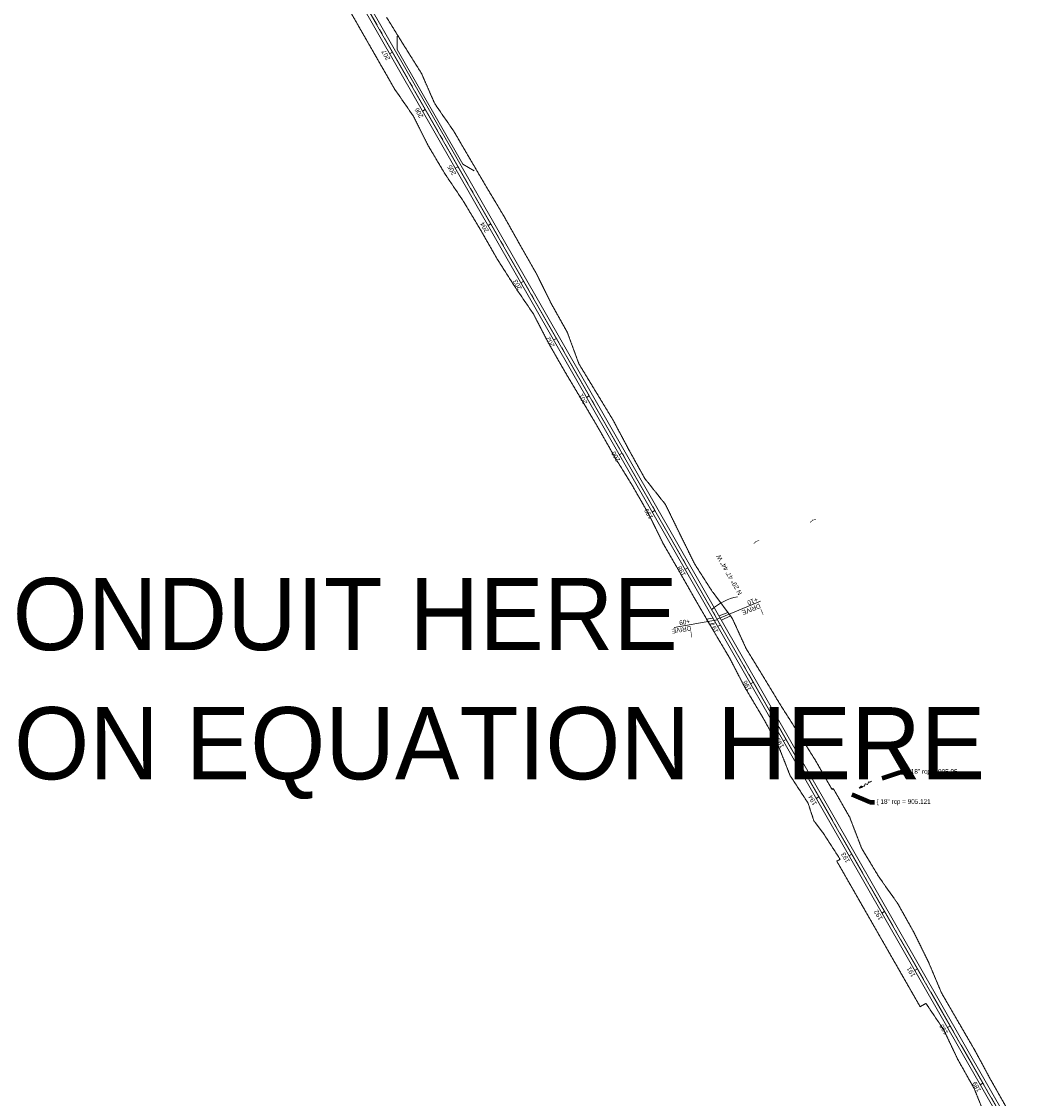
# Model space of a CAD drawing. Extents: x 2399984 to 2508823, y 556481 to 592637.
# Tile 127 of 158: x 2436180 to 2437725, y 567574 to 569206. Entities that reach past the tile are written whole.
import ezdxf
from ezdxf.enums import TextEntityAlignment as Align

# ---------------------------------------------------------------- set-up
doc = ezdxf.new("R2010")
doc.units = 0
doc.header["$MEASUREMENT"] = 0
for name, pattern in [('cl50', [100, 7.5, -7.5, 70, -7.5, 7.5]), ('constlimit', [0.85, 0.65, -0.1, -0.1]), ('DGN Style 7', [295.076348, 132.784357, -59.01527, 44.261452, -59.01527]), ('fencepr', [1, 0.925, 0.075])]:
    doc.linetypes.add(name, pattern=pattern)
for name, color, linetype, lineweight in [('DR_X_Flow_Arrow', 151, 'Continuous', 0), ('DV_X_Text', 7, 'Continuous', 0), ('GE_P_CL_50', 7, 'cl50', 13), ('GE_P_Driveway_CL', 7, 'DGN Style 7', 13), ('PV_P_Bikeway', 193, 'Continuous', 13), ('PV_P_Drive', 230, 'Continuous', 13), ('PV_P_Text', 7, 'Continuous', 13), ('RD_P_Fence', 230, 'fencepr', 13), ('RW_P_Const_Limits', 120, 'constlimit', 0), ('SV_X_Text', 7, 'Continuous', 0)]:
    doc.layers.add(name, color=color, linetype=linetype, lineweight=lineweight)
doc.layers.add('GK_Visualization', color=30, linetype='Continuous', lineweight=13, plot=False)
doc.layers.add('SC_Scratch1', color=7, linetype='Continuous', lineweight=0, plot=False)
doc.styles.add('Slanted-Normal LS 0.50', font='font31.shx', dxfattribs={"height": 0.14})
doc.styles.add('Slanted-Normal LS 0.50_0', font='font31.shx')
doc.styles.add('Style-font31', font='font31.shx')
doc.dimstyles.new('Dec-0  Slanted', dxfattribs={"dimscale": 50, "dimtxt": 0.14, "dimasz": 0.14, "dimexe": 0.07, "dimexo": 0.07, "dimgap": 0.07, "dimtad": 1, "dimdec": 0, "dimzin": 3, "dimdsep": 46, "dimtxsty": 'Slanted-Normal LS 0.50_0', "dimcen": 0.09, "dimclrd": 97, "dimclre": 97, "dimclrt": 7, "dimadec": 0, "dimazin": 3, "dimtfac": 1, "dimtdec": 0, "dimtofl": 0, "dimtmove": 1, "dimatfit": 1, "dimfxl": 1, "dimtzin": 3, "dimlwd": 0, "dimlwe": 0, "dimarcsym": 0})

# ---------------------------------------------------------------- blocks, each defined once
blk = doc.blocks.new('DFL-X_31')
at = {"layer": 'DR_X_Flow_Arrow', "color": 151, "linetype": 'Continuous', "lineweight": 0, "flags": 128}
blk.add_lwpolyline([(-0.08, -0.021), (0, 0), (-0.08, 0.021)], dxfattribs=at)
at = {"layer": 'DR_X_Flow_Arrow', "color": 151, "linetype": 'Continuous', "lineweight": 0}
blk.add_open_spline([(0, 0), (-0.028, 0), (-0.055, 0), (-0.083, 0), (-0.094, 0), (-0.105, 0.005), (-0.116, 0.008), (-0.123, 0.01), (-0.13, 0.013), (-0.137, 0.015), (-0.155, 0.02), (-0.164, -0.02), (-0.179, -0.022), (-0.197, -0.024), (-0.213, 0.018), (-0.228, 0.02), (-0.244, 0.021), (-0.265, -0.028), (-0.284, -0.022), (-0.29, -0.02), (-0.287, 0.001), (-0.295, 0.001), (-0.313, 0), (-0.332, 0), (-0.35, 0)], degree=3, knots=[0, 0, 0, 0, 0.203531, 0.203531, 0.203531, 0.286234, 0.286234, 0.286234, 0.340272, 0.340272, 0.340272, 0.477755, 0.477755, 0.477755, 0.633727, 0.633727, 0.633727, 0.804111, 0.804111, 0.804111, 0.865463, 0.865463, 0.865463, 1, 1, 1, 1], dxfattribs=at)

msp = doc.modelspace()

# ---------------------------------------------------------------- linework, layer by layer
at = {"layer": 'GE_P_CL_50'}
msp.add_line((2438748.7, 565655), (2436449.2, 569670.9), dxfattribs=at)
at = {"layer": 'GE_P_CL_50', "linetype": 'Continuous'}
for p, q in [((2436742.1, 569159.3), (2436737.7, 569156.8)), ((2436791.8, 569072.5), (2436787.4, 569070)), ((2436841.5, 568985.7), (2436837.1, 568983.3)), ((2436891.2, 568899), (2436886.8, 568896.5)), ((2436940.8, 568812.2), (2436936.5, 568809.7)), ((2436990.5, 568725.4), (2436986.2, 568722.9)), ((2437040.2, 568638.6), (2437035.9, 568636.1)), ((2437089.9, 568551.8), (2437085.6, 568549.4)), ((2437139.6, 568465.1), (2437135.3, 568462.6)), ((2437189.3, 568378.3), (2437185, 568375.8)), ((2437239, 568291.5), (2437234.6, 568289)), ((2437288.7, 568204.7), (2437284.3, 568202.2)), ((2437338.4, 568117.9), (2437334, 568115.5)), ((2437388.1, 568031.2), (2437383.7, 568028.7)), ((2437437.8, 567944.4), (2437433.4, 567941.9)), ((2437487.4, 567857.6), (2437483.1, 567855.1)), ((2437537.1, 567770.8), (2437532.8, 567768.3)), ((2437586.8, 567684), (2437582.5, 567681.6)), ((2437636.5, 567597.3), (2437632.2, 567594.8))]:
    msp.add_line(p, q, dxfattribs=at)
at = {"layer": 'GE_P_CL_50', "linetype": 'Continuous', "extrusion": (0, 0, -1)}
msp.add_arc((-2437278.2, 568258.1), 77.3, 47.1783, 80.0015, dxfattribs=at)
at = {"layer": 'GE_P_Driveway_CL'}
for p, q in [((2437234, 568300.2), (2437299.3, 568327.4)), ((2437168.5, 568287.8), (2437234.6, 568299.2))]:
    msp.add_line(p, q, dxfattribs=at)
at = {"layer": 'GK_Visualization', "color": 1, "flags": 128}
msp.add_lwpolyline([(2437633.6, 564452.6), (2437630.6, 564647.5, -0.414214), (2437689.7, 564708.4), (2438175.3, 564715.9, 0.414214), (2438234.4, 564776.8), (2438223.3, 565497.8, -0.414214), (2438282.3, 565558.7), (2438697.5, 565565.1, 0.57102), (2438748.7, 565655), (2436449.2, 569670.9, 0.278952), (2436394.8, 569701), (2435906.2, 569682.8, -0.413873), (2435792.1, 569788.4), (2435791.3, 569811.6)], format="xyb", dxfattribs=at)
at = {"layer": 'PV_P_Bikeway'}
for p, q in [((2436444.8, 569668.4), (2438744.3, 565652.5)), ((2436453.5, 569673.4), (2438753, 565657.4))]:
    msp.add_line(p, q, dxfattribs=at)
at = {"layer": 'PV_P_Drive'}
for p, q in [((2437236.8, 568305.4), (2437250.2, 568310.4)), ((2437240.5, 568298.9), (2437254.1, 568305.2)), ((2437254.1, 568305.2), (2437250.1, 568310.4)), ((2437227.3, 568301.9), (2437217.9, 568300.5)), ((2437217.9, 568300.5), (2437222.3, 568292.9)), ((2437222.3, 568292.9), (2437231.4, 568294.7))]:
    msp.add_line(p, q, dxfattribs=at)
at = {"layer": 'RD_P_Fence'}
for p, q in [((2436749, 569163.3), (2436749.1, 569183.3)), ((2436848.4, 568989.7), (2436865.7, 568979.7))]:
    msp.add_line(p, q, dxfattribs=at)
at = {"layer": 'RD_P_Fence', "ltscale": 1.000002}
msp.add_line((2436749, 569163.3), (2436848.4, 568989.7), dxfattribs=at)
at = {"layer": 'RW_P_Const_Limits'}
for p, q in [((2436745.2, 569103.5), (2436620, 569322.2)), ((2436759.5, 569169.3), (2436733.2, 569211.9)), ((2436786.1, 569126.9), (2436759.5, 569169.3)), ((2436805, 569083.6), (2436786.1, 569126.9)), ((2436773.8, 569062.2), (2436745.2, 569103.5)), ((2436808, 569078.4), (2436805, 569083.6)), ((2436834.9, 569039.6), (2436808, 569078.4)), ((2436796.2, 569017.5), (2436773.8, 569062.2)), ((2436834.9, 569039.6), (2436860.1, 568996.4)), ((2436796.2, 569017.5), (2436821.8, 568974.5)), ((2436885.4, 568953.3), (2436860.1, 568996.4)), ((2436849.8, 568932.9), (2436821.8, 568974.5)), ((2436885.4, 568953.3), (2436911.1, 568910.4)), ((2436849.8, 568932.9), (2436875.5, 568890)), ((2436935.5, 568866.8), (2436911.1, 568910.4)), ((2436900.3, 568846.6), (2436875.5, 568890)), ((2436960.3, 568823.3), (2436935.5, 568866.8)), ((2436927.2, 568804.3), (2436900.3, 568846.5)), ((2436982.5, 568778.4), (2436960.3, 568823.3)), ((2436955.5, 568762.8), (2436927.2, 568804.2)), ((2437006.9, 568734.8), (2436982.5, 568778.4)), ((2436978.4, 568718.5), (2436955.4, 568763)), ((2437024.4, 568687.2), (2437006.9, 568734.8)), ((2437003.3, 568675.1), (2436978.4, 568718.5)), ((2437050.4, 568644.4), (2437024.4, 568687.2)), ((2437028.9, 568632.1), (2437003.3, 568675.1)), ((2437054.3, 568589.1), (2437028.9, 568632.1)), ((2437076.3, 568601.7), (2437050.4, 568644.4)), ((2437099.8, 568557.5), (2437076.3, 568601.7)), ((2437078.9, 568545.6), (2437054.3, 568589.1)), ((2437124, 568513.8), (2437099.8, 568557.5)), ((2437105.3, 568502.9), (2437078.9, 568545.5)), ((2437130.1, 568459.6), (2437105.2, 568503)), ((2437155.5, 568474.1), (2437124, 568513.8)), ((2437177.5, 568429.1), (2437155.5, 568474.1)), ((2437152.1, 568414.8), (2437130, 568459.7)), ((2437199.6, 568384.2), (2437177.5, 568429.1)), ((2437177.2, 568371.4), (2437152.2, 568414.6)), ((2437201.9, 568327.9), (2437177.2, 568371.4)), ((2437226.4, 568342.2), (2437199.6, 568384.2)), ((2437256.6, 568301.9), (2437226.4, 568342.2)), ((2437227.1, 568284.7), (2437201.9, 568327.9)), ((2437277.6, 568256), (2437256.6, 568301.9)), ((2437252.6, 568241.7), (2437227.1, 568284.7)), ((2437303.7, 568213.3), (2437277.6, 568256)), ((2437275.6, 568197.3), (2437252.6, 568241.7)), ((2437329.6, 568170.6), (2437303.7, 568213.3)), ((2437301.3, 568154.3), (2437275.7, 568197.2)), ((2437356.5, 568128.3), (2437329.6, 568170.6)), ((2437325.7, 568110.7), (2437301.3, 568154.4)), ((2437383, 568085.9), (2437356.5, 568128.3)), ((2437344.2, 568063.7), (2437325.7, 568110.7)), ((2437383, 568085.9), (2437407.8, 568042.5)), ((2437344.2, 568063.7), (2437371.5, 568021.7)), ((2437409.8, 568043.6), (2437407.8, 568042.5)), ((2437434.6, 568000.2), (2437409.8, 568043.6)), ((2437380.4, 567994.6), (2437371.5, 568021.7)), ((2437394, 567977), (2437380.4, 567994.6)), ((2437452.8, 567953), (2437434.6, 568000.2)), ((2437394, 567977), (2437420.1, 567936.6)), ((2437452.8, 567953), (2437478.6, 567910.2)), ((2437420.1, 567936.6), (2437415.1, 567933.7)), ((2437541.3, 567713.3), (2437415.1, 567933.7)), ((2437507.6, 567869.2), (2437478.6, 567910.2)), ((2437532, 567825.5), (2437507.6, 567869.2)), ((2437554.1, 567780.6), (2437532, 567825.5)), ((2437573.7, 567734.1), (2437554.1, 567780.6)), ((2437598.7, 567690.9), (2437573.7, 567734.1)), ((2437541.3, 567713.3), (2437550.1, 567718.3)), ((2437577, 567678.3), (2437550.1, 567718.3)), ((2437623.9, 567647.6), (2437598.7, 567690.9)), ((2437598.4, 567633.2), (2437576.9, 567678.5)), ((2437647.6, 567603.6), (2437623.9, 567647.6)), ((2437623, 567589.6), (2437598.5, 567633.1)), ((2437672.3, 567560.1), (2437647.6, 567603.6)), ((2437641.9, 567543), (2437622.9, 567589.8))]:
    msp.add_line(p, q, dxfattribs=at)

# ---------------------------------------------------------------- block references
at = {"layer": 'DR_X_Flow_Arrow', "color": 151, "linetype": 'Continuous', "lineweight": 0, "xscale": 62.49999999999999, "yscale": 62.49999999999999, "zscale": 62.49999999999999, "rotation": 209.6394180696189}
msp.add_blockref('DFL-X_31', (2437448.8, 568044.1), dxfattribs=at)

# ---------------------------------------------------------------- texts
at = {"layer": 'DV_X_Text', "style": 'Slanted-Normal LS 0.50'}
for p in [(2437377.8, 568449.3), (2437292.3, 568417.2)]:
    msp.add_text('}', height=7, rotation=119.8754, dxfattribs=at).set_placement(p, align=Align.MIDDLE_CENTER)
at = {"layer": 'GE_P_CL_50', "linetype": 'Continuous', "style": 'Style-font31'}
for s, p in [('207', (2436735.1, 569156.4)), ('206', (2436785.1, 569069)), ('205', (2436834.9, 568982.2)), ('204', (2436884.5, 568895.5)), ('203', (2436934.3, 568808.6)), ('202', (2436984, 568721.7)), ('201', (2437033.5, 568635.4)), ('200', (2437083.2, 568548.4)), ('199', (2437133, 568461.5)), ('198', (2437182.7, 568374.7)), ('197', (2437232, 568288.6)), ('196', (2437282, 568201.2)), ('195', (2437331.8, 568114.4)), ('194', (2437381.4, 568027.7)), ('193', (2437431.2, 567940.8)), ('192', (2437480.9, 567853.9)), ('191', (2437530.4, 567767.6)), ('190', (2437580.1, 567680.6)), ('189', (2437629.9, 567593.7))]:
    msp.add_text(s, height=7, rotation=119.7955, dxfattribs=at).set_placement(p, align=Align.CENTER)
msp.add_text('N 29%%d 47\' 44" W', height=7, rotation=119.7955, dxfattribs=at).set_placement((2437249.1, 568365.7), align=Align.TOP_CENTER)
at = {"layer": 'PV_P_Text', "char_height": 7, "attachment_point": 1, "line_spacing_factor": 0.9, "style": 'Slanted-Normal LS 0.50'}
for s, insert, rotation in [('|\\PDRIVE\\P+10', (2437304.5, 568308), 202.5758), ('|\\PDRIVE\\P+09', (2437196.8, 568273.1), 189.8315)]:
    msp.add_mtext(s, dxfattribs=dict(at, insert=insert, rotation=rotation))
at = {"layer": 'SC_Scratch1', "color": 2, "lineweight": 30, "insert": (2435711.6, 568362.8), "char_height": 109.375, "attachment_point": 1, "line_spacing_factor": 0.606, "style": 'Slanted-Normal LS 0.50'}
msp.add_mtext('ADD CONDUIT HERE', dxfattribs=at)
at = {"layer": 'SC_Scratch1', "color": 3, "lineweight": 30, "insert": (2435754.6, 568167.1), "char_height": 109.375, "attachment_point": 1, "line_spacing_factor": 0.606, "style": 'Slanted-Normal LS 0.50'}
msp.add_mtext('STATION EQUATION HERE', dxfattribs=at)
at = {"layer": 'SV_X_Text', "char_height": 7, "attachment_point": 4, "line_spacing_factor": 0.606, "style": 'Slanted-Normal LS 0.50'}
for s, insert in [('\\{ 18" rcp = 905.95', (2437521.2, 568068.6)), ('\\{ 18" rcp = 905.121', (2437475.2, 568023))]:
    msp.add_mtext(s, dxfattribs=dict(at, insert=insert))

# ---------------------------------------------------------------- leaders
at = {"layer": 'SV_X_Text', "color": 97, "linetype": 'Continuous', "lineweight": 0, "annotation_type": 0, "has_hookline": 1, "hookline_direction": 0}
for points, text_width in [([(2437483.9, 568059.3), (2437511, 568068.6), (2437518, 568068.6)], 99.1), ([(2437437.9, 568034.6), (2437465, 568023), (2437472, 568023)], 99.7)]:
    msp.add_leader(points, dimstyle='Dec-0  Slanted', override={"dimtad": 0, "dimclrd": 0, "dimlwd": 65534}, dxfattribs=dict(at, text_width=text_width))

doc.saveas('drawing.dxf')
